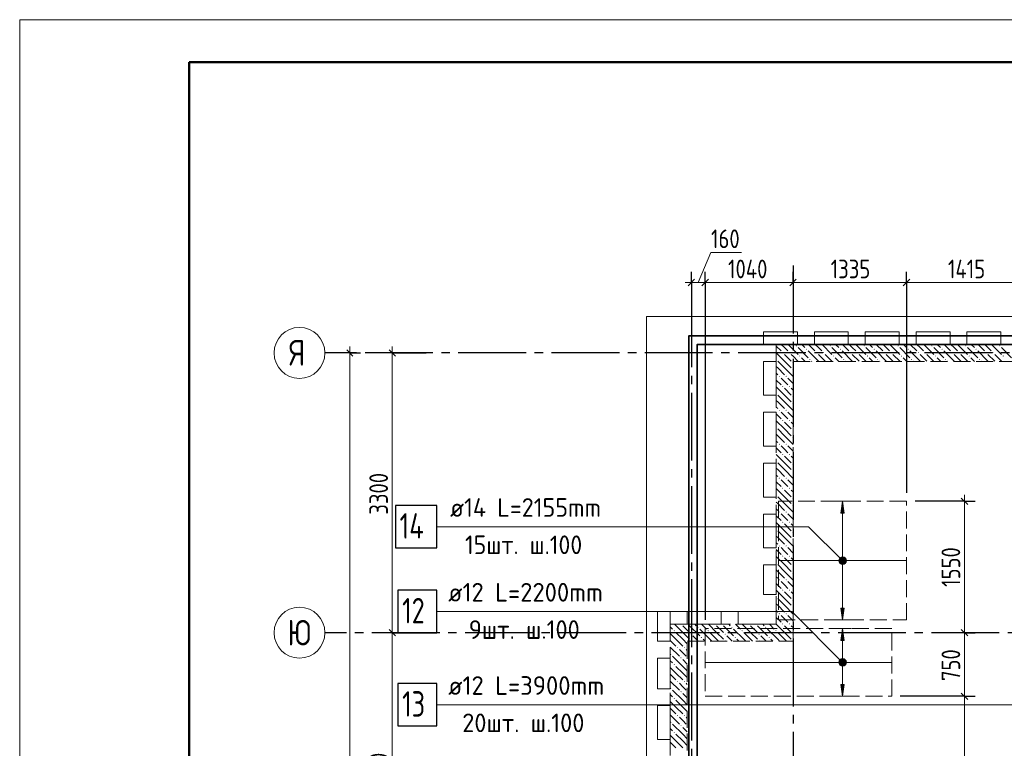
# Model space of a CAD drawing. Header units: millimetres. Extents: x 0 to 36258, y 0 to 42000.
# Tile 5 of 15: x 0 to 11614, y 33407 to 42000. Entities that reach past the tile are written whole.
import ezdxf

# ---------------------------------------------------------------- set-up
doc = ezdxf.new("R2010")
doc.units = ezdxf.units.MM
doc.linetypes.add('______2', pattern=[270, 200, -70])
doc.linetypes.add('______5', pattern=[1100, 800, -100, 100, -100])
for name, color, linetype, lineweight in [('Standard', 7, 'Continuous', 25), ('ДОП Верх по У', 7, 'Continuous', 25), ('Оси', 40, '______5', 18), ('Позиционная метка номер позиции', 7, 'Continuous', 13), ('Примечания', 7, 'Continuous', 25)]:
    doc.layers.add(name, color=color, linetype=linetype, lineweight=lineweight)
doc.layers.add('ЖБ Перекрытие верхний уровень', color=7, linetype='Continuous', lineweight=25, true_color=0xe0e0ff)
doc.layers.add('ЖБ Стена верхний уровень', color=7, linetype='Continuous', lineweight=25, true_color=0x006e00)
doc.styles.add('GOST 2.304-81', font='txt')
doc.styles.add('ISOCPEUR', font='txt')

msp = doc.modelspace()

# ---------------------------------------------------------------- hatches: boundary and pattern name
at = {"layer": 'ДОП Верх по У', "linetype": 'Continuous', "lineweight": 13, "transparency": 33554687}
for points in [[(9726, 36180), (9706, 36320), (9686, 36180)], [(9687, 35652), (9725, 35652), (9706, 35657)], [(9668, 35620), (9743, 35620), (9738, 35639)], [(9668, 35620), (9738, 35639), (9674, 35639)], [(9674, 35601), (9743, 35620), (9668, 35620)], [(9674, 35639), (9738, 35639), (9725, 35652)], [(9674, 35639), (9725, 35652), (9687, 35652)], [(9674, 35601), (9738, 35601), (9743, 35620)], [(9687, 35588), (9738, 35601), (9674, 35601)], [(9687, 35588), (9725, 35588), (9738, 35601)], [(9725, 35588), (9687, 35588), (9706, 35582)], [(9726, 34680), (9706, 34820), (9686, 34680)], [(9668, 34420), (9743, 34420), (9738, 34439)], [(9668, 34420), (9738, 34439), (9674, 34439)], [(9674, 34401), (9743, 34420), (9668, 34420)], [(9674, 34439), (9738, 34439), (9725, 34452)], [(9674, 34439), (9725, 34452), (9687, 34452)], [(9674, 34401), (9738, 34401), (9743, 34420)], [(9687, 34388), (9738, 34401), (9674, 34401)], [(9687, 34452), (9725, 34452), (9706, 34457)], [(9687, 34388), (9725, 34388), (9738, 34401)], [(9725, 34388), (9687, 34388), (9706, 34382)]]:
    msp.add_hatch(color=7, dxfattribs=at).paths.add_polyline_path(points)
for points in [[(9726, 35060), (9706, 34920), (9686, 35060)], [(9726, 34160), (9706, 34020), (9686, 34160)]]:
    msp.add_hatch(color=7, dxfattribs=at).paths.add_polyline_path(points, flags=16)
at = {"layer": 'ЖБ Стена верхний уровень', "linetype": 'Continuous', "lineweight": 18, "transparency": 33554687}
for points in [[(9154, 38153), (9161, 38160), (9167, 38153), (9161, 38147)], [(9274, 38113), (9281, 38120), (9287, 38113), (9281, 38107)], [(9554, 38153), (9561, 38160), (9567, 38153), (9561, 38147)], [(9674, 38113), (9681, 38120), (9687, 38113), (9681, 38107)], [(9954, 38153), (9961, 38160), (9967, 38153), (9961, 38147)], [(10074, 38113), (10081, 38120), (10087, 38113), (10081, 38107)], [(10354, 38153), (10361, 38160), (10367, 38153), (10361, 38147)], [(10474, 38113), (10481, 38120), (10487, 38113), (10481, 38107)], [(10754, 38153), (10761, 38160), (10767, 38153), (10761, 38147)], [(10874, 38113), (10881, 38120), (10887, 38113), (10881, 38107)], [(11154, 38153), (11161, 38160), (11167, 38153), (11161, 38147)], [(11274, 38113), (11281, 38120), (11287, 38113), (11281, 38107)], [(11554, 38153), (11561, 38160), (11567, 38153), (11561, 38147)], [(8924, 37997), (8927, 37993), (8924, 37990)], [(8994, 38073), (9001, 38080), (9007, 38073), (9001, 38067)], [(9074, 38073), (9081, 38080), (9087, 38073), (9081, 38067)], [(9194, 38033), (9201, 38040), (9207, 38033), (9201, 38027)], [(9314, 37993), (9321, 38000), (9327, 37993), (9321, 37987)], [(9394, 38073), (9401, 38080), (9407, 38073), (9401, 38067)], [(9474, 38073), (9481, 38080), (9487, 38073), (9481, 38067)], [(9594, 38033), (9601, 38040), (9607, 38033), (9601, 38027)], [(9714, 37993), (9721, 38000), (9727, 37993), (9721, 37987)], [(9794, 38073), (9801, 38080), (9807, 38073), (9801, 38067)], [(9874, 38073), (9881, 38080), (9887, 38073), (9881, 38067)], [(9994, 38033), (10001, 38040), (10007, 38033), (10001, 38027)], [(10114, 37993), (10121, 38000), (10127, 37993), (10121, 37987)], [(10194, 38073), (10201, 38080), (10207, 38073), (10201, 38067)], [(10274, 38073), (10281, 38080), (10287, 38073), (10281, 38067)], [(10394, 38033), (10401, 38040), (10407, 38033), (10401, 38027)], [(10514, 37993), (10521, 38000), (10527, 37993), (10521, 37987)], [(10594, 38073), (10601, 38080), (10607, 38073), (10601, 38067)], [(10674, 38073), (10681, 38080), (10687, 38073), (10681, 38067)], [(10794, 38033), (10801, 38040), (10807, 38033), (10801, 38027)], [(10914, 37993), (10921, 38000), (10927, 37993), (10921, 37987)], [(10994, 38073), (11001, 38080), (11007, 38073), (11001, 38067)], [(11074, 38073), (11081, 38080), (11087, 38073), (11081, 38067)], [(11194, 38033), (11201, 38040), (11207, 38033), (11201, 38027)], [(11314, 37993), (11321, 38000), (11327, 37993), (11321, 37987)], [(11394, 38073), (11401, 38080), (11407, 38073), (11401, 38067)], [(11474, 38073), (11481, 38080), (11487, 38073), (11481, 38067)], [(11594, 38033), (11601, 38040), (11607, 38033), (11601, 38027)], [(9114, 37953), (9121, 37960), (9124, 37957), (9124, 37950), (9121, 37947)], [(9114, 37873), (9121, 37880), (9124, 37877), (9124, 37870), (9121, 37867)], [(8954, 37793), (8961, 37800), (8967, 37793), (8961, 37787)], [(9034, 37793), (9041, 37800), (9047, 37793), (9041, 37787)], [(8994, 37673), (9001, 37680), (9007, 37673), (9001, 37667)], [(9074, 37673), (9081, 37680), (9087, 37673), (9081, 37667)], [(8924, 37597), (8927, 37593), (8924, 37590)], [(9114, 37553), (9121, 37560), (9124, 37557), (9124, 37550), (9121, 37547)], [(8954, 37393), (8961, 37400), (8967, 37393), (8961, 37387)], [(9034, 37393), (9041, 37400), (9047, 37393), (9041, 37387)], [(9114, 37473), (9121, 37480), (9124, 37477), (9124, 37470), (9121, 37467)], [(8924, 37197), (8927, 37193), (8924, 37190)], [(8994, 37273), (9001, 37280), (9007, 37273), (9001, 37267)], [(9074, 37273), (9081, 37280), (9087, 37273), (9081, 37267)], [(9114, 37153), (9121, 37160), (9124, 37157), (9124, 37150), (9121, 37147)], [(9114, 37073), (9121, 37080), (9124, 37077), (9124, 37070), (9121, 37067)], [(8954, 36993), (8961, 37000), (8967, 36993), (8961, 36987)], [(9034, 36993), (9041, 37000), (9047, 36993), (9041, 36987)], [(8994, 36873), (9001, 36880), (9007, 36873), (9001, 36867)], [(9074, 36873), (9081, 36880), (9087, 36873), (9081, 36867)], [(8924, 36797), (8927, 36793), (8924, 36790)], [(9114, 36753), (9121, 36760), (9124, 36757), (9124, 36750), (9121, 36747)], [(8954, 36593), (8961, 36600), (8967, 36593), (8961, 36587)], [(9034, 36593), (9041, 36600), (9047, 36593), (9041, 36587)], [(9114, 36673), (9121, 36680), (9124, 36677), (9124, 36670), (9121, 36667)], [(8994, 36473), (9001, 36480), (9007, 36473), (9001, 36467)], [(9074, 36473), (9081, 36480), (9087, 36473), (9081, 36467)], [(8924, 36397), (8927, 36393), (8924, 36390)], [(9114, 36353), (9121, 36360), (9124, 36357), (9124, 36350), (9121, 36347)], [(9114, 36273), (9121, 36280), (9124, 36277), (9124, 36270), (9121, 36267)], [(8954, 36193), (8961, 36200), (8967, 36193), (8961, 36187)], [(9034, 36193), (9041, 36200), (9047, 36193), (9041, 36187)], [(8994, 36073), (9001, 36080), (9007, 36073), (9001, 36067)], [(9074, 36073), (9081, 36080), (9087, 36073), (9081, 36067)], [(8924, 35997), (8927, 35993), (8924, 35990)], [(9114, 35953), (9121, 35960), (9124, 35957), (9124, 35950), (9121, 35947)], [(8954, 35793), (8961, 35800), (8967, 35793), (8961, 35787)], [(9034, 35793), (9041, 35800), (9047, 35793), (9041, 35787)], [(9114, 35873), (9121, 35880), (9124, 35877), (9124, 35870), (9121, 35867)], [(8994, 35673), (9001, 35680), (9007, 35673), (9001, 35667)], [(9074, 35673), (9081, 35680), (9087, 35673), (9081, 35667)], [(8924, 35597), (8927, 35593), (8924, 35590)], [(9114, 35553), (9121, 35560), (9124, 35557), (9124, 35550), (9121, 35547)], [(9114, 35473), (9121, 35480), (9124, 35477), (9124, 35470), (9121, 35467)], [(8954, 35393), (8961, 35400), (8967, 35393), (8961, 35387)], [(9034, 35393), (9041, 35400), (9047, 35393), (9041, 35387)], [(8924, 35197), (8927, 35193), (8924, 35190)], [(8994, 35273), (9001, 35280), (9007, 35273), (9001, 35267)], [(9074, 35273), (9081, 35280), (9087, 35273), (9081, 35267)], [(9114, 35153), (9121, 35160), (9124, 35157), (9124, 35150), (9121, 35147)], [(9114, 35073), (9121, 35080), (9124, 35077), (9124, 35070), (9121, 35067)], [(8954, 34993), (8961, 35000), (8967, 34993), (8961, 34987)], [(9034, 34993), (9041, 35000), (9047, 34993), (9041, 34987)], [(7804, 34870), (7801, 34867), (7798, 34870)], [(7884, 34870), (7881, 34867), (7878, 34870)], [(8204, 34870), (8201, 34867), (8198, 34870)], [(8284, 34870), (8281, 34867), (8278, 34870)], [(8604, 34870), (8601, 34867), (8598, 34870)], [(8684, 34870), (8681, 34867), (8678, 34870)], [(8994, 34873), (9001, 34880), (9007, 34873), (9004, 34870), (8998, 34870)], [(9004, 34870), (9001, 34867), (8998, 34870)], [(9074, 34873), (9081, 34880), (9087, 34873), (9084, 34870), (9078, 34870)], [(9084, 34870), (9081, 34867), (9078, 34870)], [(7714, 34793), (7721, 34800), (7727, 34793), (7721, 34787)], [(7914, 34753), (7921, 34760), (7927, 34753), (7921, 34747)], [(7994, 34833), (8001, 34840), (8007, 34833), (8001, 34827)], [(8114, 34793), (8121, 34800), (8127, 34793), (8121, 34787)], [(8314, 34753), (8321, 34760), (8327, 34753), (8321, 34747)], [(8394, 34833), (8401, 34840), (8407, 34833), (8401, 34827)], [(8514, 34793), (8521, 34800), (8527, 34793), (8521, 34787)], [(8714, 34753), (8721, 34760), (8727, 34753), (8721, 34747)], [(8794, 34833), (8801, 34840), (8807, 34833), (8801, 34827)], [(8914, 34793), (8921, 34800), (8927, 34793), (8921, 34787)], [(9114, 34753), (9121, 34760), (9124, 34757), (9124, 34750), (9121, 34747)], [(7914, 34673), (7921, 34680), (7927, 34673), (7924, 34670), (7918, 34670)], [(8034, 34713), (8041, 34720), (8047, 34713), (8041, 34707)], [(8314, 34673), (8321, 34680), (8327, 34673), (8324, 34670), (8318, 34670)], [(8434, 34713), (8441, 34720), (8447, 34713), (8441, 34707)], [(8714, 34673), (8721, 34680), (8727, 34673), (8724, 34670), (8718, 34670)], [(8834, 34713), (8841, 34720), (8847, 34713), (8841, 34707)], [(9114, 34673), (9121, 34680), (9124, 34677), (9124, 34670), (9118, 34670)], [(7674, 34513), (7681, 34520), (7687, 34513), (7681, 34507)], [(7754, 34593), (7761, 34600), (7767, 34593), (7761, 34587)], [(7834, 34593), (7841, 34600), (7847, 34593), (7841, 34587)], [(7714, 34393), (7721, 34400), (7727, 34393), (7721, 34387)], [(7794, 34473), (7801, 34480), (7807, 34473), (7801, 34467)], [(7754, 34193), (7761, 34200), (7767, 34193), (7761, 34187)], [(7834, 34193), (7841, 34200), (7847, 34193), (7841, 34187)], [(7674, 34113), (7681, 34120), (7687, 34113), (7681, 34107)], [(7794, 34073), (7801, 34080), (7807, 34073), (7801, 34067)], [(7714, 33993), (7721, 34000), (7727, 33993), (7721, 33987)], [(7754, 33793), (7761, 33800), (7767, 33793), (7761, 33787)], [(7834, 33793), (7841, 33800), (7847, 33793), (7841, 33787)], [(7674, 33713), (7681, 33720), (7687, 33713), (7681, 33707)], [(7714, 33593), (7721, 33600), (7727, 33593), (7721, 33587)], [(7794, 33673), (7801, 33680), (7807, 33673), (7801, 33667)]]:
    msp.add_hatch(color=7, dxfattribs=at).paths.add_polyline_path(points, flags=16)
at = {"layer": 'Позиционная метка номер позиции', "linetype": 'Continuous', "lineweight": 13, "transparency": 33554687}
for points in [[(9674, 35588), (9717, 35663), (9663, 35609)], [(9663, 35609), (9717, 35663), (9695, 35663)], [(9663, 35609), (9695, 35663), (9663, 35631)], [(9663, 35631), (9695, 35663), (9674, 35652)], [(9674, 35588), (9738, 35652), (9717, 35663)], [(9695, 35577), (9738, 35652), (9674, 35588)], [(9695, 35577), (9749, 35631), (9738, 35652)], [(9717, 35577), (9749, 35631), (9695, 35577)], [(9717, 35577), (9749, 35609), (9749, 35631)], [(9749, 35609), (9717, 35577), (9738, 35588)], [(9674, 34388), (9717, 34463), (9663, 34409)], [(9663, 34409), (9717, 34463), (9695, 34463)], [(9663, 34409), (9695, 34463), (9663, 34431)], [(9663, 34431), (9695, 34463), (9674, 34452)], [(9674, 34388), (9738, 34452), (9717, 34463)], [(9695, 34377), (9738, 34452), (9674, 34388)], [(9695, 34377), (9749, 34431), (9738, 34452)], [(9717, 34377), (9749, 34431), (9695, 34377)], [(9717, 34377), (9749, 34409), (9749, 34431)], [(9749, 34409), (9717, 34377), (9738, 34388)]]:
    msp.add_hatch(color=7, dxfattribs=at).paths.add_polyline_path(points)

# ---------------------------------------------------------------- linework, layer by layer
at = {"layer": 'Standard', "color": 7, "linetype": 'Continuous', "lineweight": 13, "transparency": 33554687}
for p, q in [((8005, 38900), (8154, 39256)), ((8154, 39256), (8514, 39256)), ((7924, 38900), (7849, 38900)), ((8086, 38900), (7924, 38900)), ((9124, 38900), (8086, 38900)), ((10461, 38900), (9124, 38900)), ((11874, 38900), (10461, 38900)), ((3894, 38070), (3894, 38145)), ((4394, 38070), (4394, 38145)), ((11144, 36320), (11144, 36395)), ((4394, 34770), (4394, 31470)), ((11144, 34770), (11144, 34020)), ((11144, 34020), (11144, 31470))]:
    msp.add_line(p, q, dxfattribs=at)
at = {"layer": 'Standard', "color": 251, "linetype": 'Continuous', "lineweight": -3, "true_color": 0x656565, "transparency": 33554687}
for p, q in [((7924, 38900), (7924, 39025)), ((8086, 38900), (8086, 39025)), ((9124, 38900), (9124, 39025)), ((10461, 38900), (10461, 39025)), ((7924, 38900), (7924, 38775)), ((7924, 38900), (7924, 38600)), ((8086, 38900), (8086, 38775)), ((8086, 38900), (8086, 34920)), ((9124, 38900), (9124, 38775)), ((9124, 38900), (9124, 38600)), ((10461, 38900), (10461, 38775)), ((10461, 38900), (10461, 36420)), ((3894, 38070), (3769, 38070)), ((3894, 38070), (4019, 38070)), ((3894, 38070), (3894, 38070)), ((4394, 38070), (4269, 38070)), ((4394, 38070), (4519, 38070)), ((4394, 38070), (4794, 38070)), ((11144, 36320), (10561, 36320)), ((11144, 36320), (11019, 36320)), ((11144, 36320), (11269, 36320)), ((4394, 34770), (4269, 34770)), ((4394, 34770), (4519, 34770)), ((4394, 34770), (4394, 34770)), ((11144, 34770), (11019, 34770)), ((11144, 34770), (11269, 34770)), ((11144, 34770), (11144, 34770)), ((11144, 34020), (11019, 34020)), ((11144, 34020), (11269, 34020))]:
    msp.add_line(p, q, dxfattribs=at)
at = {"layer": 'Standard', "color": 7, "linetype": 'Continuous', "lineweight": 25, "transparency": 33554687}
for p, q in [((7961, 38938), (7886, 38862)), ((8123, 38938), (8048, 38862)), ((9161, 38938), (9086, 38862)), ((10498, 38938), (10423, 38862)), ((3857, 38108), (3931, 38033)), ((4357, 38108), (4431, 38033)), ((11107, 36357), (11182, 36282)), ((4357, 34808), (4431, 34733)), ((11107, 34808), (11182, 34733)), ((11107, 34057), (11182, 33982))]:
    msp.add_line(p, q, dxfattribs=at)
at = {"layer": 'Standard', "color": 7, "linetype": 'Continuous', "lineweight": 13, "transparency": 33554687}
msp.add_lwpolyline([(0, 0), (29700, 0), (29700, 42000), (0, 42000), (0, 0)], close=True, dxfattribs=at)
at = {"layer": 'Standard', "color": 7, "linetype": 'Continuous', "lineweight": 50, "transparency": 33554687}
msp.add_lwpolyline([(2000, 41500), (29200, 41500), (29200, 500), (2000, 500), (2000, 41500)], close=True, dxfattribs=at)
at = {"layer": 'Standard', "color": 254, "linetype": 'Continuous', "lineweight": 35, "true_color": 0xc4c4ff, "transparency": 33554687}
for points in [[(7892, 16830), (22193, 16830), (22193, 38270), (7892, 38270), (7892, 16830)], [(7992, 16930), (22093, 16930), (22093, 38170), (7992, 38170), (7992, 16930)]]:
    msp.add_lwpolyline(points, dxfattribs=at)
at = {"layer": 'Standard', "color": 7, "linetype": 'Continuous', "lineweight": 13, "transparency": 33554687}
for points in [[(3894, 38070), (3894, 27142), (3894, 27142), (3894, 17030)], [(4394, 38070), (4394, 36061), (4394, 36061), (4394, 34770)], [(11144, 36320), (11144, 35215), (11144, 35215), (11144, 34770)]]:
    msp.add_lwpolyline(points, dxfattribs=at)
at = {"layer": 'Standard', "color": 251, "linetype": 'Continuous', "lineweight": -3, "true_color": 0x656565, "transparency": 33554687}
msp.add_lwpolyline([(11144, 34020), (11127, 34020), (11127, 34020), (11127, 34020), (11127, 34020), (11127, 34020), (11127, 34020), (11127, 34020), (11127, 34020), (11127, 34020), (11127, 34020), (11127, 34020), (11127, 34020), (11127, 34020), (11127, 34020), (11127, 34020), (11127, 34020), (11127, 34020), (11127, 34020), (11127, 34020), (11127, 34020), (11127, 34020), (11127, 34020), (11127, 34020), (11127, 34020), (10386, 34020)], dxfattribs=at)
at = {"layer": 'ДОП Верх по У', "color": 251, "linetype": 'Continuous', "lineweight": 13, "true_color": 0x494949, "transparency": 33554687}
for p, q in [((9706, 36320), (9606, 36320)), ((9706, 36320), (9686, 36180)), ((9726, 36180), (9706, 36320)), ((9706, 36320), (9806, 36320)), ((9706, 36320), (9706, 36320)), ((9686, 36180), (9726, 36180)), ((9706, 35650), (9706, 36180)), ((9668, 35620), (9668, 35620)), ((9706, 35060), (9706, 35590)), ((9743, 35620), (9743, 35620)), ((9706, 34920), (9686, 35060)), ((9686, 35060), (9726, 35060)), ((9726, 35060), (9706, 34920)), ((9706, 34920), (9606, 34920)), ((9706, 34920), (9806, 34920)), ((9706, 34920), (9706, 34920)), ((9706, 34820), (9606, 34820)), ((9706, 34820), (9686, 34680)), ((9726, 34680), (9706, 34820)), ((9706, 34820), (9806, 34820)), ((9706, 34820), (9706, 34820)), ((9686, 34680), (9726, 34680)), ((9706, 34450), (9706, 34680)), ((9668, 34420), (9668, 34420)), ((9706, 34160), (9706, 34390)), ((9743, 34420), (9743, 34420)), ((9706, 34020), (9686, 34160)), ((9686, 34160), (9726, 34160)), ((9726, 34160), (9706, 34020)), ((9706, 34020), (9606, 34020)), ((9706, 34020), (9806, 34020)), ((9706, 34020), (9706, 34020))]:
    msp.add_line(p, q, dxfattribs=at)
at = {"layer": 'ДОП Верх по У', "color": 7, "linetype": 'Continuous', "lineweight": 13, "transparency": 33554687}
for p, q in [((5057, 36020), (7121, 36020)), ((5035, 35020), (7121, 35020)), ((5035, 33920), (7121, 33920))]:
    msp.add_line(p, q, dxfattribs=at)
at = {"layer": 'ДОП Верх по У', "color": 7, "linetype": 'Continuous', "lineweight": 18, "transparency": 33554687}
for p, q in [((10456, 35620), (8956, 35620)), ((8092, 34420), (10280, 34420))]:
    msp.add_line(p, q, dxfattribs=at)
at = {"layer": 'ДОП Верх по У', "color": 7, "linetype": 'Continuous', "lineweight": 25, "transparency": 33554687}
for points in [[(4431, 35770), (4921, 35770), (4921, 36270), (4431, 36270), (4431, 35770)], [(4461, 34770), (4921, 34770), (4921, 35270), (4461, 35270), (4461, 34770)], [(4461, 33670), (4921, 33670), (4921, 34170), (4461, 34170), (4461, 33670)]]:
    msp.add_lwpolyline(points, dxfattribs=at)
at = {"layer": 'ДОП Верх по У', "color": 251, "linetype": 'Continuous', "lineweight": 13, "true_color": 0x494949, "transparency": 33554687}
for centre in [(9706, 35620), (9706, 34420)]:
    msp.add_circle(centre, 37.5, dxfattribs=at)
at = {"layer": 'ЖБ Перекрытие верхний уровень', "color": 7, "linetype": 'Continuous', "lineweight": 18, "transparency": 33554687}
for p, q in [((22354, 38500), (7394, 38500)), ((7394, 38500), (7394, 16930)), ((8774, 38320), (9174, 38320)), ((8774, 38170), (8774, 38320)), ((9174, 38320), (9174, 38170)), ((9374, 38320), (9774, 38320)), ((9374, 38170), (9374, 38320)), ((9774, 38320), (9774, 38170)), ((9974, 38170), (9974, 38320)), ((9974, 38320), (10374, 38320)), ((10374, 38320), (10374, 38170)), ((10574, 38320), (10974, 38320)), ((10574, 38170), (10574, 38320)), ((10974, 38320), (10974, 38170)), ((11174, 38170), (11174, 38320)), ((11174, 38320), (11574, 38320)), ((11574, 38320), (11574, 38170)), ((9174, 38170), (8774, 38170)), ((9774, 38170), (9374, 38170)), ((10374, 38170), (9974, 38170)), ((10974, 38170), (10574, 38170)), ((11574, 38170), (11174, 38170)), ((8774, 37570), (8774, 37970)), ((8774, 37970), (8924, 37970)), ((8924, 37970), (8924, 37570)), ((8924, 37570), (8774, 37570)), ((8774, 36970), (8774, 37370)), ((8774, 37370), (8924, 37370)), ((8924, 37370), (8924, 36970)), ((8924, 36970), (8774, 36970)), ((8774, 36370), (8774, 36770)), ((8774, 36770), (8924, 36770)), ((8924, 36770), (8924, 36370)), ((8924, 36370), (8774, 36370)), ((8774, 35770), (8774, 36170)), ((8774, 36170), (8924, 36170)), ((8924, 36170), (8924, 35770)), ((8924, 35770), (8774, 35770)), ((8774, 35220), (8774, 35570)), ((8774, 35570), (8924, 35570)), ((8924, 35570), (8924, 35220)), ((8924, 35220), (8774, 35220)), ((7524, 34670), (7524, 35020)), ((7524, 35020), (7674, 35020)), ((7674, 35020), (7674, 34670)), ((7874, 35020), (8274, 35020)), ((7874, 34870), (7874, 35020)), ((8274, 35020), (8274, 34870)), ((8474, 34870), (8474, 35020)), ((8474, 35020), (8924, 35020)), ((8924, 35020), (8924, 34870)), ((8274, 34870), (7874, 34870)), ((8924, 34870), (8474, 34870)), ((7674, 34670), (7524, 34670)), ((7524, 34110), (7524, 34470)), ((7524, 34470), (7674, 34470)), ((7674, 34470), (7674, 34110)), ((7674, 34110), (7524, 34110)), ((7524, 33510), (7524, 33910)), ((7524, 33910), (7674, 33910)), ((7674, 33910), (7674, 33510)), ((7674, 33510), (7524, 33510))]:
    msp.add_line(p, q, dxfattribs=at)
at = {"layer": 'ЖБ Стена верхний уровень', "color": 251, "linetype": '______2', "lineweight": 13, "true_color": 0x656565, "transparency": 33554687}
for p, q in [((9124, 38170), (8924, 38170)), ((8924, 38170), (8924, 34870)), ((22024, 38170), (9124, 38170)), ((9124, 37970), (21824, 37970)), ((9124, 34870), (9124, 37970)), ((7874, 34870), (7674, 34870)), ((7674, 34870), (7674, 30950)), ((8924, 34870), (7874, 34870)), ((9124, 34670), (9124, 34870)), ((7874, 30950), (7874, 34670)), ((7874, 34670), (9124, 34670))]:
    msp.add_line(p, q, dxfattribs=at)
at = {"layer": 'ЖБ Стена верхний уровень', "color": 9, "linetype": 'Continuous', "lineweight": 18, "true_color": 0xc7c7c7, "transparency": 33554687}
for p, q in [((8924, 38150), (8981, 38093)), ((9021, 38133), (8984, 38170)), ((9061, 38093), (9021, 38133)), ((9064, 38170), (9124, 38110)), ((9124, 38110), (9181, 38053)), ((9181, 38133), (9301, 38013)), ((9224, 38170), (9261, 38133)), ((9304, 38170), (9381, 38093)), ((9421, 38133), (9384, 38170)), ((9461, 38093), (9421, 38133)), ((9464, 38170), (9581, 38053)), ((9581, 38133), (9701, 38013)), ((9624, 38170), (9661, 38133)), ((9704, 38170), (9781, 38093)), ((9821, 38133), (9784, 38170)), ((9861, 38093), (9821, 38133)), ((9864, 38170), (9981, 38053)), ((9981, 38133), (10101, 38013)), ((10024, 38170), (10061, 38133)), ((10104, 38170), (10181, 38093)), ((10221, 38133), (10184, 38170)), ((10261, 38093), (10221, 38133)), ((10264, 38170), (10381, 38053)), ((10381, 38133), (10501, 38013)), ((10424, 38170), (10461, 38133)), ((10504, 38170), (10581, 38093)), ((10621, 38133), (10584, 38170)), ((10661, 38093), (10621, 38133)), ((10664, 38170), (10781, 38053)), ((10781, 38133), (10901, 38013)), ((10824, 38170), (10861, 38133)), ((10904, 38170), (10981, 38093)), ((11021, 38133), (10984, 38170)), ((11061, 38093), (11021, 38133)), ((11064, 38170), (11181, 38053)), ((11181, 38133), (11301, 38013)), ((11224, 38170), (11261, 38133)), ((11304, 38170), (11381, 38093)), ((11421, 38133), (11384, 38170)), ((11461, 38093), (11421, 38133)), ((11464, 38170), (11581, 38053)), ((11581, 38133), (11701, 38013)), ((9021, 37973), (8924, 38070)), ((9021, 38053), (9101, 37973)), ((9101, 38053), (9124, 38030)), ((9124, 38030), (9184, 37970)), ((9264, 37970), (9221, 38013)), ((9421, 37973), (9301, 38093)), ((9421, 38053), (9501, 37973)), ((9501, 38053), (9584, 37970)), ((9664, 37970), (9621, 38013)), ((9821, 37973), (9701, 38093)), ((9821, 38053), (9901, 37973)), ((9901, 38053), (9984, 37970)), ((10064, 37970), (10021, 38013)), ((10221, 37973), (10101, 38093)), ((10221, 38053), (10301, 37973)), ((10301, 38053), (10384, 37970)), ((10464, 37970), (10421, 38013)), ((10621, 37973), (10501, 38093)), ((10621, 38053), (10701, 37973)), ((10701, 38053), (10784, 37970)), ((10864, 37970), (10821, 38013)), ((11021, 37973), (10901, 38093)), ((11021, 38053), (11101, 37973)), ((11101, 38053), (11184, 37970)), ((11264, 37970), (11221, 38013)), ((11421, 37973), (11301, 38093)), ((11421, 38053), (11501, 37973)), ((11501, 38053), (11584, 37970)), ((8941, 37893), (8924, 37910)), ((8941, 37973), (9021, 37893)), ((8941, 37893), (9021, 37813)), ((9021, 37973), (9101, 37893)), ((9021, 37893), (9124, 37790)), ((9341, 37973), (9344, 37970)), ((9421, 37973), (9424, 37970)), ((9741, 37973), (9744, 37970)), ((9821, 37973), (9824, 37970)), ((10141, 37973), (10144, 37970)), ((10221, 37973), (10224, 37970)), ((10541, 37973), (10544, 37970)), ((10621, 37973), (10624, 37970)), ((10941, 37973), (10944, 37970)), ((11021, 37973), (11024, 37970)), ((11341, 37973), (11344, 37970)), ((11421, 37973), (11424, 37970)), ((8924, 37830), (8941, 37813)), ((8924, 37750), (8981, 37693)), ((9021, 37733), (8981, 37773)), ((9061, 37773), (9124, 37710)), ((9021, 37573), (8924, 37670)), ((9061, 37693), (9021, 37733)), ((9021, 37653), (9101, 37573)), ((9101, 37653), (9124, 37630)), ((8941, 37573), (9021, 37493)), ((9021, 37573), (9101, 37493)), ((8941, 37493), (8924, 37510)), ((8924, 37430), (8941, 37413)), ((8941, 37493), (9021, 37413)), ((9021, 37493), (9124, 37390)), ((8924, 37350), (8981, 37293)), ((9021, 37333), (8981, 37373)), ((9061, 37293), (9021, 37333)), ((9061, 37373), (9124, 37310)), ((9021, 37173), (8924, 37270)), ((8941, 37173), (9021, 37093)), ((9021, 37253), (9101, 37173)), ((9021, 37173), (9101, 37093)), ((9101, 37253), (9124, 37230)), ((8941, 37093), (8924, 37110)), ((8941, 37093), (9021, 37013)), ((9021, 37093), (9124, 36990)), ((8924, 37030), (8941, 37013)), ((8924, 36950), (8981, 36893)), ((9021, 36933), (8981, 36973)), ((9061, 36973), (9124, 36910)), ((9021, 36773), (8924, 36870)), ((9061, 36893), (9021, 36933)), ((9021, 36853), (9101, 36773)), ((9101, 36853), (9124, 36830)), ((8941, 36693), (8924, 36710)), ((8941, 36773), (9021, 36693)), ((9021, 36773), (9101, 36693)), ((8924, 36630), (8941, 36613)), ((8941, 36693), (9021, 36613)), ((9021, 36693), (9124, 36590)), ((8924, 36550), (8981, 36493)), ((9021, 36373), (8924, 36470)), ((9021, 36533), (8981, 36573)), ((9061, 36493), (9021, 36533)), ((9061, 36573), (9124, 36510)), ((8941, 36373), (9021, 36293)), ((9021, 36453), (9101, 36373)), ((9021, 36373), (9101, 36293)), ((9101, 36453), (9124, 36430)), ((8941, 36293), (8924, 36310)), ((8941, 36293), (9021, 36213)), ((9021, 36293), (9124, 36190)), ((8924, 36230), (8941, 36213)), ((8924, 36150), (8981, 36093)), ((9021, 36133), (8981, 36173)), ((9061, 36093), (9021, 36133)), ((9061, 36173), (9124, 36110)), ((9021, 35973), (8924, 36070)), ((9021, 36053), (9101, 35973)), ((9101, 36053), (9124, 36030)), ((8941, 35893), (8924, 35910)), ((8941, 35973), (9021, 35893)), ((8941, 35893), (9021, 35813)), ((9021, 35973), (9101, 35893)), ((9021, 35893), (9124, 35790)), ((8924, 35830), (8941, 35813)), ((9021, 35733), (8981, 35773)), ((9061, 35773), (9124, 35710)), ((8924, 35750), (8981, 35693)), ((9021, 35573), (8924, 35670)), ((9061, 35693), (9021, 35733)), ((8941, 35573), (9021, 35493)), ((9021, 35653), (9101, 35573)), ((9021, 35573), (9101, 35493)), ((9101, 35653), (9124, 35630)), ((8941, 35493), (8924, 35510)), ((8924, 35430), (8941, 35413)), ((8941, 35493), (9021, 35413)), ((9021, 35493), (9124, 35390)), ((8924, 35350), (8981, 35293)), ((9021, 35333), (8981, 35373)), ((9061, 35293), (9021, 35333)), ((9061, 35373), (9124, 35310)), ((9021, 35173), (8924, 35270)), ((9021, 35253), (9101, 35173)), ((9101, 35253), (9124, 35230)), ((8941, 35093), (8924, 35110)), ((8941, 35173), (9021, 35093)), ((8941, 35093), (9021, 35013)), ((9021, 35173), (9101, 35093)), ((9021, 35093), (9124, 34990)), ((8924, 35030), (8941, 35013)), ((9021, 34933), (8981, 34973)), ((9061, 34973), (9124, 34910)), ((7821, 34773), (7724, 34870)), ((7821, 34853), (7874, 34800)), ((7901, 34853), (8021, 34733)), ((7964, 34870), (7981, 34853)), ((8044, 34870), (8101, 34813)), ((8221, 34773), (8124, 34870)), ((8221, 34853), (8301, 34773)), ((8301, 34853), (8421, 34733)), ((8364, 34870), (8381, 34853)), ((8444, 34870), (8501, 34813)), ((8621, 34773), (8524, 34870)), ((8621, 34853), (8701, 34773)), ((8701, 34853), (8821, 34733)), ((8764, 34870), (8781, 34853)), ((8844, 34870), (8901, 34813)), ((8924, 34950), (8981, 34893)), ((9021, 34773), (8924, 34870)), ((8924, 34870), (8924, 34870)), ((9061, 34893), (9021, 34933)), ((9021, 34853), (9101, 34773)), ((9101, 34853), (9124, 34830)), ((7674, 34840), (7701, 34813)), ((7741, 34693), (7674, 34760)), ((7741, 34773), (7821, 34693)), ((7821, 34773), (7874, 34720)), ((7874, 34800), (7901, 34773)), ((7981, 34693), (7941, 34733)), ((8141, 34693), (8021, 34813)), ((8141, 34773), (8221, 34693)), ((8221, 34773), (8301, 34693)), ((8381, 34693), (8341, 34733)), ((8541, 34693), (8421, 34813)), ((8541, 34773), (8621, 34693)), ((8621, 34773), (8701, 34693)), ((8781, 34693), (8741, 34733)), ((8941, 34693), (8821, 34813)), ((8941, 34773), (9021, 34693)), ((9021, 34773), (9101, 34693)), ((7674, 34680), (7741, 34613)), ((7741, 34693), (7821, 34613)), ((7821, 34693), (7874, 34640)), ((7874, 34720), (7901, 34693)), ((8004, 34670), (7981, 34693)), ((8061, 34693), (8084, 34670)), ((8141, 34693), (8164, 34670)), ((8221, 34693), (8244, 34670)), ((8404, 34670), (8381, 34693)), ((8461, 34693), (8484, 34670)), ((8541, 34693), (8564, 34670)), ((8621, 34693), (8644, 34670)), ((8804, 34670), (8781, 34693)), ((8861, 34693), (8884, 34670)), ((8941, 34693), (8964, 34670)), ((9021, 34693), (9044, 34670)), ((7674, 34600), (7781, 34493)), ((7821, 34533), (7781, 34573)), ((7861, 34493), (7821, 34533)), ((7861, 34573), (7874, 34560)), ((7674, 34440), (7701, 34413)), ((7821, 34373), (7701, 34493)), ((7821, 34453), (7874, 34400)), ((7741, 34293), (7674, 34360)), ((7674, 34280), (7741, 34213)), ((7741, 34373), (7821, 34293)), ((7741, 34293), (7821, 34213)), ((7821, 34373), (7874, 34320)), ((7821, 34293), (7874, 34240)), ((7674, 34200), (7781, 34093)), ((7821, 34133), (7781, 34173)), ((7861, 34173), (7874, 34160)), ((7674, 34040), (7701, 34013)), ((7821, 33973), (7701, 34093)), ((7861, 34093), (7821, 34133)), ((7821, 34053), (7874, 34000)), ((7741, 33893), (7674, 33960)), ((7741, 33973), (7821, 33893)), ((7821, 33973), (7874, 33920)), ((7674, 33880), (7741, 33813)), ((7674, 33800), (7781, 33693)), ((7741, 33893), (7821, 33813)), ((7821, 33893), (7874, 33840)), ((7821, 33573), (7701, 33693)), ((7821, 33733), (7781, 33773)), ((7861, 33693), (7821, 33733)), ((7861, 33773), (7874, 33760)), ((7674, 33640), (7701, 33613)), ((7741, 33573), (7821, 33493)), ((7821, 33653), (7874, 33600)), ((7821, 33573), (7874, 33520)), ((7741, 33493), (7674, 33560)), ((7674, 33480), (7741, 33413)), ((7741, 33493), (7821, 33413)), ((7821, 33493), (7874, 33440))]:
    msp.add_line(p, q, dxfattribs=at)
at = {"layer": 'Оси', "color": 8, "linetype": '______5', "lineweight": -3, "transparency": 33554687}
for p, q in [((9124, 39100), (9124, 14930)), ((7924, 38700), (7924, 14930)), ((23574, 38070), (3600, 38070)), ((22554, 34770), (3600, 34770))]:
    msp.add_line(p, q, dxfattribs=at)
at = {"layer": 'Оси', "color": 7, "linetype": 'Continuous', "lineweight": 13, "transparency": 33554687}
for centre in [(3300, 38070), (3300, 34770)]:
    msp.add_circle(centre, 300, dxfattribs=at)
at = {"layer": 'Позиционная метка номер позиции', "color": 7, "linetype": 'Continuous', "lineweight": 13, "transparency": 33554687}
for p, q in [((9674, 35652), (9674, 35652)), ((9674, 35588), (9674, 35588)), ((9738, 35652), (9738, 35652)), ((9738, 35588), (9738, 35588)), ((9674, 34452), (9674, 34452)), ((9674, 34388), (9674, 34388)), ((9738, 34452), (9738, 34452)), ((9738, 34388), (9738, 34388))]:
    msp.add_line(p, q, dxfattribs=at)
for points in [[(9706, 35620), (9306, 36020), (4921, 36020)], [(9706, 34420), (9106, 35020), (4921, 35020)], [(13824, 34720), (13024, 33920), (4921, 33920)]]:
    msp.add_lwpolyline(points, dxfattribs=at)
for centre in [(9706, 35620), (9706, 34420)]:
    msp.add_circle(centre, 45, dxfattribs=at)
at = {"layer": 'Примечания', "color": 7, "linetype": '______2', "lineweight": 18, "transparency": 33554687}
for p, q in [((10461, 36320), (8949, 36320)), ((8949, 36320), (8949, 34920)), ((10461, 34920), (10461, 36320)), ((8949, 34920), (10461, 34920)), ((10286, 34820), (8086, 34820)), ((8086, 34820), (8086, 34020)), ((10286, 34020), (10286, 34820)), ((8086, 34020), (10286, 34020))]:
    msp.add_line(p, q, dxfattribs=at)

# ---------------------------------------------------------------- texts
at = {"layer": 'Standard', "color": 7, "linetype": 'Continuous', "lineweight": 25, "transparency": 33554687, "char_height": 220, "attachment_point": 7, "style": 'GOST 2.304-81'}
for s, insert, width in [('160', (8154, 39306), 485.09), ('1040', (8355, 38950), 625.73), ('1335', (9566, 38950), 579.01), ('1415', (10949, 38950), 563.28)]:
    msp.add_mtext(s, dxfattribs=dict(at, insert=insert, width=width))
at = {"layer": 'Standard', "color": 7, "linetype": 'Continuous', "lineweight": 25, "transparency": 33554687, "char_height": 220, "attachment_point": 7, "rotation": 90, "style": 'GOST 2.304-81'}
for s, insert, width in [('3300', (4344, 36162), 641.48), ('1550', (11094, 35310), 594.59), ('750', (11094, 34200), 516.4), ('3300', (4344, 32862), 641.48)]:
    msp.add_mtext(s, dxfattribs=dict(at, insert=insert, width=width))
at = {"layer": 'ДОП Верх по У', "color": 7, "linetype": 'Continuous', "lineweight": 13, "transparency": 33554687, "attachment_point": 7, "style": 'ISOCPEUR'}
for s, insert, char_height, width in [('\\W0.94;ø14 L=2155mm ', (5077, 36137), 220, 2126.49), ('\\W0.76;14', (4481, 35880), 300, 504.56), ('\\W0.93;15шт. ш.100 ', (5253, 35697), 220, 1773.35), ('\\W0.96;ø12 L=2200mm ', (5055, 35137), 220, 2150.52), ('\\W0.75;12', (4511, 34880), 300, 472.27), ('\\W0.95;9шт. ш.100 ', (5297, 34697), 220, 1665.53), ('\\W0.96;ø12 L=3900mm ', (5055, 34037), 220, 2150.52), ('\\W0.75;13', (4511, 33780), 300, 472.27), ('\\W0.95;20шт. ш.100 ', (5220, 33597), 220, 1819.89)]:
    msp.add_mtext(s, dxfattribs=dict(at, insert=insert, char_height=char_height, width=width))
at = {"layer": 'Оси', "color": 7, "linetype": 'Continuous', "lineweight": 25, "transparency": 33554687, "char_height": 300, "attachment_point": 7, "style": 'ISOCPEUR'}
for s, insert, width in [('\\W0.80;Я', (3180, 37920), 359.83), ('\\W0.83;Ю', (3158, 34620), 408.87)]:
    msp.add_mtext(s, dxfattribs=dict(at, insert=insert, width=width))

doc.saveas('drawing.dxf')
